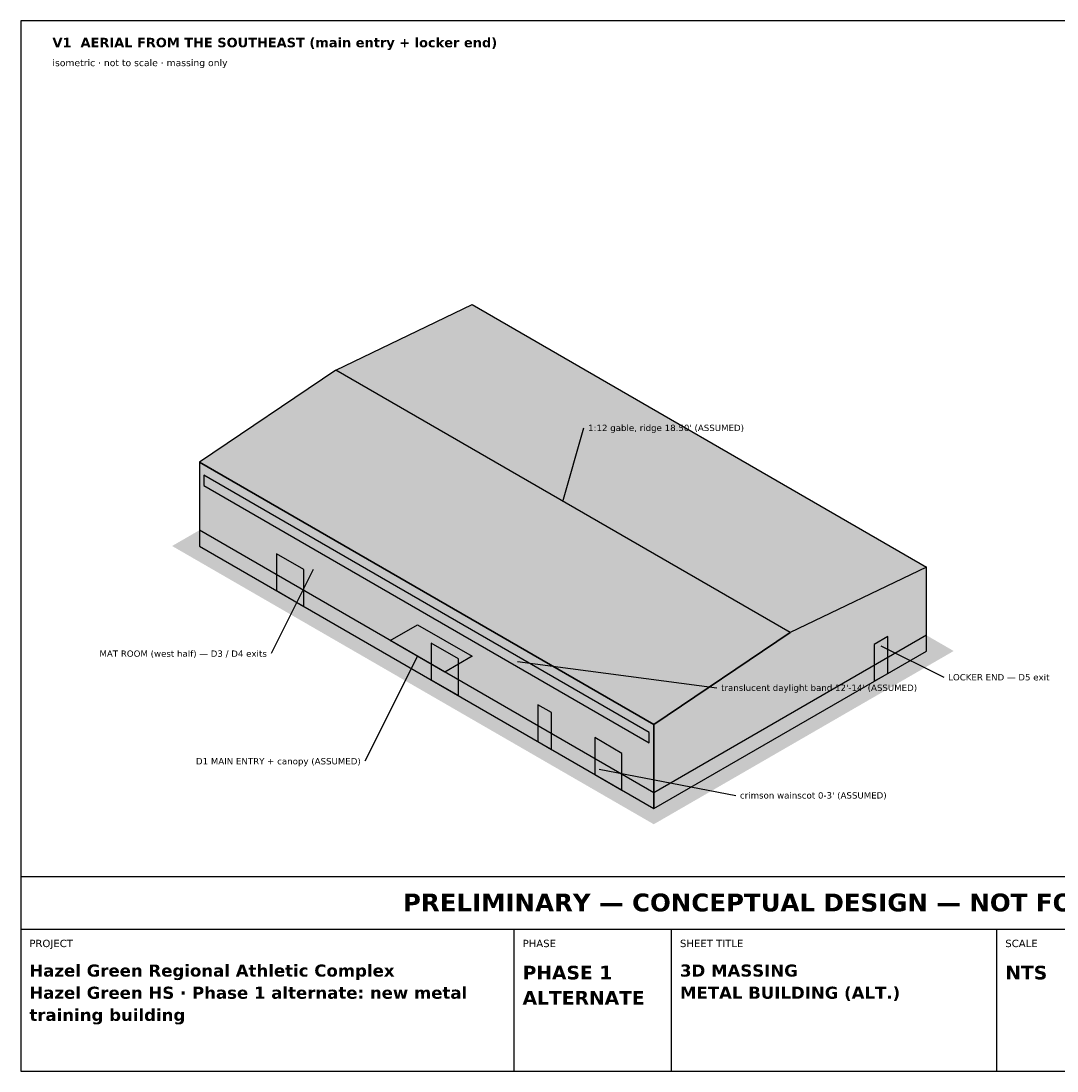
# Model space of a CAD drawing. Header units: inches. Extents: x 0.5 to 16.5, y 0.5 to 10.5.
# Tile 1 of 2: x 0.5 to 10.4, y 0.5 to 10.5. Entities that reach past the tile are written whole.
import ezdxf
from ezdxf.enums import TextEntityAlignment as Align

# ---------------------------------------------------------------- set-up
doc = ezdxf.new("R2010")
doc.units = ezdxf.units.IN
doc.header["$MEASUREMENT"] = 0
for name, color, linetype in [('A-ANNO-TEXT', 7, 'Continuous'), ('A-MASS-CANO', 7, 'Continuous'), ('A-MASS-DOOR', 7, 'Continuous'), ('A-MASS-GLAZ', 7, 'Continuous'), ('A-MASS-GRND', 7, 'Continuous'), ('A-MASS-ROOF', 7, 'Continuous'), ('A-MASS-WALL', 7, 'Continuous'), ('G-ANNO-TTLB', 7, 'Continuous')]:
    doc.layers.add(name, color=color, linetype=linetype)
doc.styles.add('KS-BOLD', font='DejaVuSans-Bold.ttf')
doc.styles.add('KS-REG', font='DejaVuSans.ttf')

msp = doc.modelspace()

# ---------------------------------------------------------------- hatches: boundary and pattern name
at = {"layer": 'A-MASS-CANO', "true_color": 0x9e1b1b}
msp.add_hatch(color=7, dxfattribs=at).paths.add_polyline_path([(4.278, 4.75), (4.798, 4.45), (4.538, 4.3), (4.019, 4.6)])
at = {"layer": 'A-MASS-DOOR', "true_color": 0xffffff}
for points in [[(2.936, 5.075), (3.196, 4.925), (3.196, 5.275), (2.936, 5.425)], [(8.63, 4.213), (8.76, 4.287), (8.76, 4.638), (8.63, 4.562)], [(4.408, 4.225), (4.668, 4.075), (4.668, 4.425), (4.408, 4.575)], [(5.426, 3.638), (5.556, 3.562), (5.556, 3.913), (5.426, 3.988)], [(5.967, 3.325), (6.227, 3.175), (6.227, 3.525), (5.967, 3.675)]]:
    msp.add_hatch(color=7, dxfattribs=at).paths.add_polyline_path(points)
at = {"layer": 'A-MASS-GLAZ', "true_color": 0xf3f0d8}
msp.add_hatch(color=7, dxfattribs=at).paths.add_polyline_path([(2.243, 6.075), (6.487, 3.625), (6.487, 3.725), (2.243, 6.175)])
at = {"layer": 'A-MASS-GRND', "true_color": 0xeeeeee}
msp.add_hatch(color=7, dxfattribs=at).paths.add_polyline_path([(1.94, 5.5), (6.53, 2.85), (9.388, 4.5), (4.798, 7.15)])
at = {"layer": 'A-MASS-ROOF', "true_color": 0x4a4a4a}
msp.add_hatch(color=7, dxfattribs=at).paths.add_polyline_path([(4.798, 7.8), (9.128, 5.3), (7.829, 4.675), (3.499, 7.175)])
at = {"layer": 'A-MASS-ROOF', "true_color": 0x5b5b5b}
msp.add_hatch(color=7, dxfattribs=at).paths.add_polyline_path([(2.2, 6.3), (6.53, 3.8), (7.829, 4.675), (3.499, 7.175)])
at = {"layer": 'A-MASS-WALL', "true_color": 0xd8dce0}
msp.add_hatch(color=7, dxfattribs=at).paths.add_polyline_path([(2.2, 5.5), (6.53, 3), (6.53, 3.8), (2.2, 6.3)])
at = {"layer": 'A-MASS-WALL', "true_color": 0x9e1b1b}
msp.add_hatch(color=7, dxfattribs=at).paths.add_polyline_path([(2.2, 5.5), (6.53, 3), (6.53, 3.15), (2.2, 5.65)])
at = {"layer": 'A-MASS-WALL', "true_color": 0xc4c9ce}
msp.add_hatch(color=7, dxfattribs=at).paths.add_polyline_path([(6.53, 3), (9.128, 4.5), (9.128, 5.3), (7.829, 4.675), (6.53, 3.8)])
at = {"layer": 'A-MASS-WALL', "true_color": 0x861717}
msp.add_hatch(color=7, dxfattribs=at).paths.add_polyline_path([(6.53, 3), (9.128, 4.5), (9.128, 4.65), (6.53, 3.15)])

# ---------------------------------------------------------------- linework, layer by layer
at = {"layer": 'A-ANNO-TEXT'}
for p, q in [((5.664, 5.925), (5.864, 6.625)), ((3.283, 5.275), (2.883, 4.475)), ((8.695, 4.55), (9.295, 4.25)), ((4.278, 4.45), (3.778, 3.45)), ((5.231, 4.4), (7.131, 4.15)), ((6.011, 3.375), (7.311, 3.125))]:
    msp.add_line(p, q, dxfattribs=at)
at = {"layer": 'A-MASS-CANO'}
msp.add_lwpolyline([(4.278, 4.75), (4.798, 4.45), (4.538, 4.3), (4.019, 4.6)], close=True, dxfattribs=at)
at = {"layer": 'A-MASS-DOOR'}
for points in [[(2.936, 5.075), (3.196, 4.925), (3.196, 5.275), (2.936, 5.425)], [(8.63, 4.213), (8.76, 4.287), (8.76, 4.638), (8.63, 4.562)], [(4.408, 4.225), (4.668, 4.075), (4.668, 4.425), (4.408, 4.575)], [(5.426, 3.638), (5.556, 3.562), (5.556, 3.913), (5.426, 3.988)], [(5.967, 3.325), (6.227, 3.175), (6.227, 3.525), (5.967, 3.675)]]:
    msp.add_lwpolyline(points, close=True, dxfattribs=at)
at = {"layer": 'A-MASS-GLAZ'}
msp.add_lwpolyline([(2.243, 6.075), (6.487, 3.625), (6.487, 3.725), (2.243, 6.175)], close=True, dxfattribs=at)
at = {"layer": 'A-MASS-ROOF'}
for points in [[(4.798, 7.8), (9.128, 5.3), (7.829, 4.675), (3.499, 7.175)], [(2.2, 6.3), (6.53, 3.8), (7.829, 4.675), (3.499, 7.175)]]:
    msp.add_lwpolyline(points, close=True, dxfattribs=at)
at = {"layer": 'A-MASS-WALL'}
for points in [[(2.2, 5.5), (6.53, 3), (6.53, 3.8), (2.2, 6.3)], [(2.2, 5.5), (6.53, 3), (6.53, 3.15), (2.2, 5.65)], [(6.53, 3), (9.128, 4.5), (9.128, 5.3), (7.829, 4.675), (6.53, 3.8)], [(6.53, 3), (9.128, 4.5), (9.128, 4.65), (6.53, 3.15)]]:
    msp.add_lwpolyline(points, close=True, dxfattribs=at)
at = {"layer": 'G-ANNO-TTLB'}
for p, q in [((0.5, 1.85), (16.5, 1.85)), ((5.2, 0.5), (5.2, 1.85)), ((6.7, 0.5), (6.7, 1.85)), ((9.8, 0.5), (9.8, 1.85))]:
    msp.add_line(p, q, dxfattribs=at)
for points in [[(0.5, 0.5), (16.5, 0.5), (16.5, 10.5), (0.5, 10.5)], [(0.5, 1.85), (16.5, 1.85), (16.5, 2.35), (0.5, 2.35)]]:
    msp.add_lwpolyline(points, close=True, dxfattribs=at)

# ---------------------------------------------------------------- texts
at = {"layer": 'A-ANNO-TEXT'}
for s, height, style, p in [('V1  AERIAL FROM THE SOUTHEAST (main entry + locker end)', 0.09, 'KS-BOLD', (0.8, 10.25)), ('isometric · not to scale · massing only', 0.064, 'KS-REG', (0.8, 10.07)), ("1:12 gable, ridge 18.50' (ASSUMED)", 0.06, 'KS-REG', (5.904, 6.595)), ('LOCKER END — D5 exit', 0.06, 'KS-REG', (9.335, 4.22)), ("translucent daylight band 12'-14' (ASSUMED)", 0.06, 'KS-REG', (7.171, 4.12)), ("crimson wainscot 0-3' (ASSUMED)", 0.06, 'KS-REG', (7.351, 3.095))]:
    msp.add_text(s, height=height, dxfattribs=dict(at, style=style)).set_placement(p)
at = {"layer": 'A-ANNO-TEXT', "style": 'KS-REG'}
for s, p in [('MAT ROOM (west half) — D3 / D4 exits', (2.843, 4.445)), ('D1 MAIN ENTRY + canopy (ASSUMED)', (3.738, 3.42))]:
    msp.add_text(s, height=0.06, dxfattribs=at).set_placement(p, align=Align.RIGHT)
at = {"layer": 'G-ANNO-TTLB', "style": 'KS-BOLD'}
msp.add_text('PRELIMINARY — CONCEPTUAL DESIGN — NOT FOR CONSTRUCTION', height=0.17, dxfattribs=at).set_placement((8.5, 2.02), align=Align.CENTER)
at = {"layer": 'G-ANNO-TTLB'}
for s, height, style, p in [('PROJECT', 0.07, 'KS-REG', (0.58, 1.68)), ('PHASE', 0.07, 'KS-REG', (5.28, 1.68)), ('SHEET TITLE', 0.07, 'KS-REG', (6.78, 1.68)), ('SCALE', 0.07, 'KS-REG', (9.88, 1.68)), ('Hazel Green Regional Athletic Complex', 0.115, 'KS-BOLD', (0.58, 1.399)), ('PHASE 1', 0.13, 'KS-BOLD', (5.28, 1.372)), ('3D MASSING', 0.115, 'KS-BOLD', (6.78, 1.399)), ('NTS', 0.13, 'KS-BOLD', (9.88, 1.372)), ('Hazel Green HS · Phase 1 alternate: new metal', 0.115, 'KS-BOLD', (0.58, 1.188)), ('METAL BUILDING (ALT.)', 0.115, 'KS-BOLD', (6.78, 1.188)), ('ALTERNATE', 0.13, 'KS-BOLD', (5.28, 1.133)), ('training building', 0.115, 'KS-BOLD', (0.58, 0.977))]:
    msp.add_text(s, height=height, dxfattribs=dict(at, style=style)).set_placement(p)

doc.saveas('drawing.dxf')
